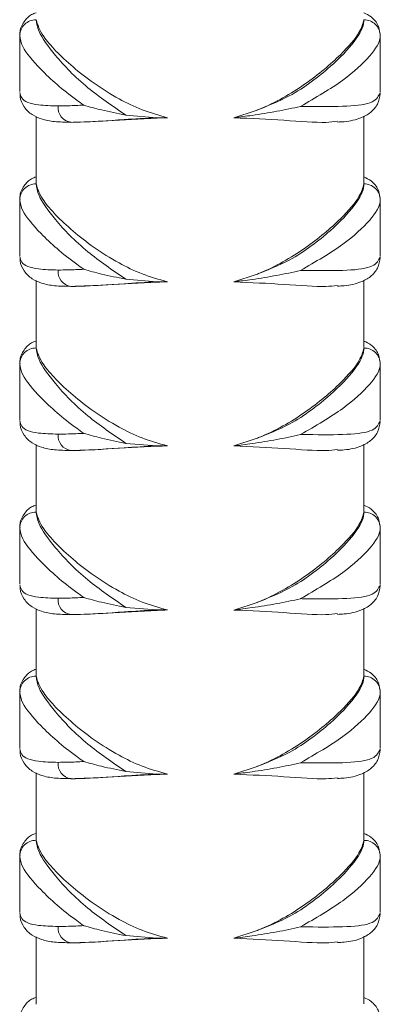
# Model space of a CAD drawing. Header units: millimetres. Extents: x 0 to 210, y 0 to 297.
# Tile 14 of 17: x 123.14 to 130.47, y 185.03 to 205.03. Entities that reach past the tile are written whole.
import ezdxf

# ---------------------------------------------------------------- set-up
doc = ezdxf.new("R2010")
doc.units = ezdxf.units.MM

msp = doc.modelspace()

# ---------------------------------------------------------------- linework, layer by layer
at = {"color": 7, "linetype": 'Continuous', "lineweight": 15}
for p, q in [((123.14, 204.694), (123.14, 203.571)), ((130.473, 203.569), (130.473, 204.696)), ((123.473, 203.067), (123.473, 201.701)), ((125.299, 203.094), (125.926, 203.042)), ((126.143, 203.042), (125.926, 203.042)), ((127.496, 203.041), (127.948, 203.189)), ((130.14, 201.707), (130.14, 203.074)), ((123.14, 201.36), (123.14, 200.237)), ((130.473, 200.235), (130.473, 201.363)), ((127.496, 199.707), (127.948, 199.856)), ((123.473, 199.734), (123.473, 198.368)), ((125.299, 199.76), (125.926, 199.708)), ((126.143, 199.708), (125.926, 199.708)), ((130.14, 198.374), (130.14, 199.741)), ((123.14, 198.027), (123.14, 196.904)), ((130.473, 196.902), (130.473, 198.029)), ((123.473, 196.401), (123.473, 195.035)), ((125.299, 196.427), (125.926, 196.375)), ((127.496, 196.374), (127.948, 196.523)), ((130.14, 195.04), (130.14, 196.407)), ((126.143, 196.375), (125.926, 196.375)), ((123.14, 194.694), (123.14, 193.571)), ((130.473, 193.569), (130.473, 194.696)), ((123.473, 193.067), (123.473, 191.701)), ((125.299, 193.094), (125.926, 193.042)), ((126.143, 193.042), (125.926, 193.042)), ((127.496, 193.041), (127.948, 193.189)), ((130.14, 191.707), (130.14, 193.074)), ((123.14, 191.36), (123.14, 190.237)), ((130.473, 190.235), (130.473, 191.363)), ((127.496, 189.707), (127.948, 189.856)), ((123.473, 189.734), (123.473, 188.368)), ((125.299, 189.76), (125.926, 189.708)), ((126.143, 189.708), (125.926, 189.708)), ((130.14, 188.374), (130.14, 189.741)), ((123.14, 188.027), (123.14, 186.904)), ((130.473, 186.902), (130.473, 188.029)), ((123.473, 186.401), (123.473, 185.035)), ((125.299, 186.427), (125.926, 186.375)), ((127.496, 186.374), (127.948, 186.523)), ((130.14, 185.04), (130.14, 186.407)), ((126.143, 186.375), (125.926, 186.375))]:
    msp.add_line(p, q, dxfattribs=at)
for centre, radius, start, end in [((123.467, 204.703), 0.327, 88.8324, 179.2386), ((130.146, 204.703), 0.327, 0.7441, 91.1869), ((124.223, 203.249), 0.304, 174.0214, 262.3965), ((123.467, 201.37), 0.327, 88.8324, 179.2386), ((130.146, 201.37), 0.327, 0.7441, 91.1869), ((124.223, 199.915), 0.304, 174.0214, 262.3965), ((123.467, 198.037), 0.327, 88.8324, 179.2386), ((130.146, 198.036), 0.327, 0.7441, 91.1869), ((124.223, 196.582), 0.304, 174.0214, 262.3965), ((123.467, 194.703), 0.327, 88.8324, 179.2386), ((130.146, 194.703), 0.327, 0.7441, 91.1869), ((124.223, 193.249), 0.304, 174.0214, 262.3965), ((123.467, 191.37), 0.327, 88.8324, 179.2386), ((130.146, 191.37), 0.327, 0.7441, 91.1869), ((124.223, 189.915), 0.304, 174.0214, 262.3965), ((123.467, 188.037), 0.327, 88.8324, 179.2386), ((130.146, 188.036), 0.327, 0.7441, 91.1869), ((124.223, 186.582), 0.304, 174.0214, 262.3965)]:
    msp.add_arc(centre, radius, start, end, dxfattribs=at)
for points, knots in [([(123.473, 205.172), (123.443, 205.161), (123.35, 205.129), (123.214, 204.994), (123.138, 204.822), (123.145, 204.733), (123.147, 204.715)], [0, 0, 0, 0, 0.172748, 0.525383, 0.905204, 1, 1, 1, 1]), ([(123.473, 205.03), (123.484, 204.956), (123.513, 204.771), (123.851, 204.301), (124.441, 203.678), (125.028, 203.278), (125.299, 203.094)], [0, 0, 0, 0, 0.1748882, 0.441937, 0.7425757, 1, 1, 1, 1]), ([(126.143, 203.042), (125.968, 203.091), (125.618, 203.191), (125.116, 203.438), (124.64, 203.737), (124.209, 204.076), (123.864, 204.4), (123.561, 204.75), (123.506, 204.926), (123.473, 205.03)], [0, 0, 0, 0, 0.1131445, 0.2265617, 0.3669532, 0.5074337, 0.6494729, 0.7913937, 1, 1, 1, 1]), ([(127.948, 203.189), (128.181, 203.281), (128.596, 203.445), (129.083, 203.771), (129.562, 204.158), (129.988, 204.609), (130.14, 204.906), (130.139, 205.018), (130.139, 205.03)], [0, 0, 0, 0, 0.17711, 0.317087, 0.461064, 0.713407, 0.969365, 1, 1, 1, 1]), ([(130.139, 205.03), (130.117, 204.949), (130.066, 204.763), (129.671, 204.303), (128.991, 203.727), (128.332, 203.34), (127.965, 203.196), (127.948, 203.189)], [0, 0, 0, 0, 0.184554, 0.429543, 0.717066, 0.986978, 1, 1, 1, 1]), ([(130.461, 204.756), (130.454, 204.808), (130.436, 204.937), (130.303, 205.095), (130.19, 205.148), (130.14, 205.171)], [0, 0, 0, 0, 0.280535, 0.681711, 1, 1, 1, 1]), ([(124.442, 203.297), (124.394, 203.331), (124.048, 203.576), (123.552, 204.014), (123.184, 204.462), (123.152, 204.638), (123.14, 204.708)], [0, 0, 0, 0, 0.061671, 0.441752, 0.779163, 1, 1, 1, 1]), ([(130.473, 204.707), (130.473, 204.696), (130.473, 204.59), (130.302, 204.309), (129.751, 203.793), (129.157, 203.449), (128.85, 203.272)], [0, 0, 0, 0, 0.037974, 0.354526, 0.667152, 1, 1, 1, 1]), ([(123.14, 203.556), (123.15, 203.516), (123.18, 203.389), (123.424, 203.294), (123.78, 203.284), (123.92, 203.28)], [0, 0, 0, 0, 0.21905, 0.693122, 1, 1, 1, 1]), ([(123.149, 203.536), (123.148, 203.514), (123.143, 203.422), (123.223, 203.248), (123.389, 203.092), (123.598, 203.002), (123.847, 202.954), (124.07, 202.951), (124.187, 202.949)], [0, 0, 0, 0, 0.052988, 0.216721, 0.386225, 0.555549, 0.766206, 1, 1, 1, 1]), ([(128.85, 203.272), (128.896, 203.271), (129.254, 203.269), (129.837, 203.265), (130.367, 203.333), (130.438, 203.484), (130.473, 203.556)], [0, 0, 0, 0, 0.0474865, 0.3716175, 0.6982678, 1, 1, 1, 1]), ([(129.599, 202.953), (129.645, 202.955), (129.831, 202.964), (130.042, 203.012), (130.274, 203.133), (130.433, 203.312), (130.457, 203.463), (130.469, 203.539)], [0, 0, 0, 0, 0.104443, 0.419112, 0.621024, 0.809522, 1, 1, 1, 1]), ([(123.92, 203.28), (123.989, 203.281), (124.148, 203.283), (124.336, 203.292), (124.442, 203.297)], [0, 0, 0, 0, 0.4330728, 1, 1, 1, 1]), ([(124.442, 203.297), (124.443, 203.296), (124.554, 203.263), (124.819, 203.191), (125.129, 203.128), (125.299, 203.094)], [0, 0, 0, 0, 0.003072, 0.456156, 1, 1, 1, 1]), ([(127.496, 203.041), (127.619, 203.056), (127.914, 203.094), (128.376, 203.17), (128.697, 203.236), (128.849, 203.271), (128.85, 203.272)], [0, 0, 0, 0, 0.260406, 0.623433, 0.997641, 1, 1, 1, 1]), ([(125.926, 203.042), (125.926, 203.042), (125.696, 203.031), (125.123, 202.996), (124.543, 202.952), (124.245, 202.948), (124.182, 202.947)], [0, 0, 0, 0, 0.000009, 0.333016, 0.858956, 1, 1, 1, 1]), ([(124.182, 202.947), (124.419, 202.955), (124.91, 202.972), (125.647, 203.024), (126.074, 203.039), (126.143, 203.042)], [0, 0, 0, 0, 0.439428, 0.910032, 1, 1, 1, 1]), ([(127.496, 203.041), (127.843, 203.025), (128.545, 202.994), (129.278, 202.929), (129.526, 202.959), (129.599, 202.968)], [0, 0, 0, 0, 0.408346, 0.826515, 1, 1, 1, 1]), ([(123.473, 201.839), (123.443, 201.828), (123.35, 201.796), (123.214, 201.661), (123.138, 201.489), (123.145, 201.4), (123.147, 201.382)], [0, 0, 0, 0, 0.172748, 0.525383, 0.905204, 1, 1, 1, 1]), ([(130.461, 201.422), (130.454, 201.475), (130.436, 201.603), (130.303, 201.762), (130.19, 201.815), (130.14, 201.838)], [0, 0, 0, 0, 0.280535, 0.681711, 1, 1, 1, 1]), ([(123.473, 201.697), (123.484, 201.623), (123.513, 201.437), (123.851, 200.968), (124.441, 200.344), (125.028, 199.945), (125.299, 199.76)], [0, 0, 0, 0, 0.1748882, 0.441937, 0.7425757, 1, 1, 1, 1]), ([(126.143, 199.708), (125.968, 199.758), (125.618, 199.857), (125.116, 200.105), (124.64, 200.404), (124.209, 200.743), (123.864, 201.066), (123.561, 201.417), (123.506, 201.592), (123.473, 201.697)], [0, 0, 0, 0, 0.1131445, 0.2265617, 0.3669532, 0.5074337, 0.6494729, 0.7913937, 1, 1, 1, 1]), ([(127.948, 199.856), (128.181, 199.948), (128.596, 200.112), (129.083, 200.438), (129.562, 200.825), (129.988, 201.276), (130.14, 201.573), (130.139, 201.684), (130.139, 201.696)], [0, 0, 0, 0, 0.17711, 0.317087, 0.461064, 0.713407, 0.969365, 1, 1, 1, 1]), ([(130.139, 201.696), (130.117, 201.616), (130.066, 201.429), (129.671, 200.97), (128.991, 200.394), (128.332, 200.007), (127.965, 199.863), (127.948, 199.856)], [0, 0, 0, 0, 0.184554, 0.429543, 0.717066, 0.986978, 1, 1, 1, 1]), ([(124.442, 199.963), (124.394, 199.998), (124.048, 200.243), (123.552, 200.681), (123.184, 201.129), (123.152, 201.305), (123.14, 201.374)], [0, 0, 0, 0, 0.061671, 0.441752, 0.779163, 1, 1, 1, 1]), ([(130.473, 201.374), (130.473, 201.363), (130.473, 201.257), (130.302, 200.976), (129.751, 200.46), (129.157, 200.116), (128.85, 199.938)], [0, 0, 0, 0, 0.037974, 0.354526, 0.667152, 1, 1, 1, 1]), ([(123.14, 200.223), (123.15, 200.183), (123.18, 200.056), (123.424, 199.961), (123.78, 199.951), (123.92, 199.947)], [0, 0, 0, 0, 0.21905, 0.693122, 1, 1, 1, 1]), ([(123.149, 200.203), (123.148, 200.18), (123.143, 200.089), (123.223, 199.914), (123.389, 199.758), (123.598, 199.669), (123.847, 199.62), (124.07, 199.617), (124.187, 199.616)], [0, 0, 0, 0, 0.052988, 0.216721, 0.386225, 0.555549, 0.766206, 1, 1, 1, 1]), ([(128.85, 199.938), (128.896, 199.938), (129.254, 199.935), (129.837, 199.932), (130.367, 199.999), (130.438, 200.15), (130.473, 200.223)], [0, 0, 0, 0, 0.0474865, 0.3716175, 0.6982678, 1, 1, 1, 1]), ([(129.599, 199.619), (129.645, 199.622), (129.831, 199.631), (130.042, 199.679), (130.274, 199.8), (130.433, 199.979), (130.457, 200.13), (130.469, 200.206)], [0, 0, 0, 0, 0.104443, 0.419112, 0.621024, 0.809522, 1, 1, 1, 1]), ([(123.92, 199.947), (123.989, 199.948), (124.148, 199.949), (124.336, 199.958), (124.442, 199.963)], [0, 0, 0, 0, 0.4330728, 1, 1, 1, 1]), ([(124.442, 199.963), (124.443, 199.963), (124.554, 199.93), (124.819, 199.858), (125.129, 199.795), (125.299, 199.76)], [0, 0, 0, 0, 0.003072, 0.456156, 1, 1, 1, 1]), ([(127.496, 199.707), (127.619, 199.723), (127.914, 199.76), (128.376, 199.836), (128.697, 199.903), (128.849, 199.938), (128.85, 199.938)], [0, 0, 0, 0, 0.260406, 0.623433, 0.997641, 1, 1, 1, 1]), ([(125.926, 199.708), (125.926, 199.708), (125.696, 199.698), (125.123, 199.663), (124.543, 199.618), (124.245, 199.615), (124.182, 199.614)], [0, 0, 0, 0, 0.000009, 0.333016, 0.858956, 1, 1, 1, 1]), ([(124.182, 199.614), (124.419, 199.622), (124.91, 199.639), (125.647, 199.691), (126.074, 199.706), (126.143, 199.708)], [0, 0, 0, 0, 0.439428, 0.910032, 1, 1, 1, 1]), ([(127.496, 199.707), (127.843, 199.692), (128.545, 199.661), (129.278, 199.596), (129.526, 199.626), (129.599, 199.635)], [0, 0, 0, 0, 0.408346, 0.826515, 1, 1, 1, 1]), ([(123.473, 198.505), (123.443, 198.495), (123.35, 198.462), (123.214, 198.327), (123.138, 198.156), (123.145, 198.066), (123.147, 198.048)], [0, 0, 0, 0, 0.172748, 0.525383, 0.905204, 1, 1, 1, 1]), ([(130.461, 198.089), (130.454, 198.142), (130.436, 198.27), (130.303, 198.429), (130.19, 198.481), (130.14, 198.505)], [0, 0, 0, 0, 0.280535, 0.681711, 1, 1, 1, 1]), ([(123.473, 198.363), (123.484, 198.29), (123.513, 198.104), (123.851, 197.635), (124.441, 197.011), (125.028, 196.611), (125.299, 196.427)], [0, 0, 0, 0, 0.174888, 0.441937, 0.742576, 1, 1, 1, 1]), ([(126.143, 196.375), (125.968, 196.425), (125.618, 196.524), (125.116, 196.772), (124.64, 197.071), (124.209, 197.409), (123.864, 197.733), (123.561, 198.083), (123.506, 198.259), (123.473, 198.363)], [0, 0, 0, 0, 0.1131445, 0.2265617, 0.3669532, 0.5074337, 0.6494729, 0.7913937, 1, 1, 1, 1]), ([(127.948, 196.523), (128.181, 196.614), (128.596, 196.778), (129.083, 197.104), (129.562, 197.492), (129.988, 197.942), (130.14, 198.239), (130.139, 198.351), (130.139, 198.363)], [0, 0, 0, 0, 0.17711, 0.317087, 0.461064, 0.713407, 0.969365, 1, 1, 1, 1]), ([(130.139, 198.363), (130.117, 198.283), (130.066, 198.096), (129.671, 197.636), (128.991, 197.06), (128.332, 196.673), (127.965, 196.529), (127.948, 196.523)], [0, 0, 0, 0, 0.1845541, 0.4295431, 0.717066, 0.9869778, 1, 1, 1, 1]), ([(124.442, 196.63), (124.394, 196.664), (124.048, 196.91), (123.552, 197.347), (123.184, 197.796), (123.152, 197.971), (123.14, 198.041)], [0, 0, 0, 0, 0.061671, 0.4417524, 0.7791628, 1, 1, 1, 1]), ([(130.473, 198.041), (130.473, 198.029), (130.473, 197.924), (130.302, 197.642), (129.751, 197.126), (129.157, 196.782), (128.85, 196.605)], [0, 0, 0, 0, 0.037974, 0.354526, 0.667152, 1, 1, 1, 1]), ([(123.14, 196.889), (123.15, 196.849), (123.18, 196.723), (123.424, 196.627), (123.78, 196.618), (123.92, 196.614)], [0, 0, 0, 0, 0.21905, 0.693122, 1, 1, 1, 1]), ([(123.149, 196.87), (123.148, 196.847), (123.143, 196.755), (123.223, 196.581), (123.389, 196.425), (123.598, 196.336), (123.847, 196.287), (124.07, 196.284), (124.187, 196.283)], [0, 0, 0, 0, 0.052988, 0.216721, 0.386225, 0.555549, 0.766206, 1, 1, 1, 1]), ([(128.85, 196.605), (128.896, 196.605), (129.254, 196.602), (129.837, 196.598), (130.367, 196.666), (130.438, 196.817), (130.473, 196.89)], [0, 0, 0, 0, 0.047486, 0.371617, 0.698268, 1, 1, 1, 1]), ([(129.599, 196.286), (129.645, 196.288), (129.831, 196.297), (130.042, 196.345), (130.274, 196.467), (130.433, 196.645), (130.457, 196.796), (130.469, 196.872)], [0, 0, 0, 0, 0.104443, 0.419112, 0.621024, 0.809522, 1, 1, 1, 1]), ([(123.92, 196.614), (123.989, 196.614), (124.148, 196.616), (124.336, 196.625), (124.442, 196.63)], [0, 0, 0, 0, 0.4330728, 1, 1, 1, 1]), ([(124.442, 196.63), (124.443, 196.63), (124.554, 196.597), (124.819, 196.525), (125.129, 196.462), (125.299, 196.427)], [0, 0, 0, 0, 0.003072, 0.456156, 1, 1, 1, 1]), ([(127.496, 196.374), (127.619, 196.39), (127.914, 196.427), (128.376, 196.503), (128.697, 196.569), (128.849, 196.605), (128.85, 196.605)], [0, 0, 0, 0, 0.260406, 0.623433, 0.997641, 1, 1, 1, 1]), ([(125.926, 196.375), (125.926, 196.375), (125.696, 196.365), (125.123, 196.329), (124.543, 196.285), (124.245, 196.281), (124.182, 196.28)], [0, 0, 0, 0, 0.000009, 0.333016, 0.858956, 1, 1, 1, 1]), ([(124.182, 196.28), (124.419, 196.289), (124.91, 196.306), (125.647, 196.358), (126.074, 196.373), (126.143, 196.375)], [0, 0, 0, 0, 0.439428, 0.910032, 1, 1, 1, 1]), ([(127.496, 196.374), (127.843, 196.359), (128.545, 196.327), (129.278, 196.263), (129.526, 196.293), (129.599, 196.301)], [0, 0, 0, 0, 0.408346, 0.826515, 1, 1, 1, 1]), ([(123.473, 195.172), (123.443, 195.161), (123.35, 195.129), (123.214, 194.994), (123.138, 194.822), (123.145, 194.733), (123.147, 194.715)], [0, 0, 0, 0, 0.172748, 0.525383, 0.905204, 1, 1, 1, 1]), ([(123.473, 195.03), (123.484, 194.956), (123.513, 194.771), (123.851, 194.301), (124.441, 193.678), (125.028, 193.278), (125.299, 193.094)], [0, 0, 0, 0, 0.1748882, 0.441937, 0.7425757, 1, 1, 1, 1]), ([(126.143, 193.042), (125.968, 193.091), (125.618, 193.191), (125.116, 193.438), (124.64, 193.737), (124.209, 194.076), (123.864, 194.4), (123.561, 194.75), (123.506, 194.926), (123.473, 195.03)], [0, 0, 0, 0, 0.1131445, 0.2265617, 0.3669532, 0.5074337, 0.6494729, 0.7913937, 1, 1, 1, 1]), ([(127.948, 193.189), (128.181, 193.281), (128.596, 193.445), (129.083, 193.771), (129.562, 194.158), (129.988, 194.609), (130.14, 194.906), (130.139, 195.018), (130.139, 195.03)], [0, 0, 0, 0, 0.17711, 0.317087, 0.461064, 0.713407, 0.969365, 1, 1, 1, 1]), ([(130.139, 195.03), (130.117, 194.949), (130.066, 194.763), (129.671, 194.303), (128.991, 193.727), (128.332, 193.34), (127.965, 193.196), (127.948, 193.189)], [0, 0, 0, 0, 0.184554, 0.429543, 0.717066, 0.986978, 1, 1, 1, 1]), ([(130.461, 194.756), (130.454, 194.808), (130.436, 194.937), (130.303, 195.095), (130.19, 195.148), (130.14, 195.171)], [0, 0, 0, 0, 0.280535, 0.681711, 1, 1, 1, 1]), ([(124.442, 193.297), (124.394, 193.331), (124.048, 193.576), (123.552, 194.014), (123.184, 194.462), (123.152, 194.638), (123.14, 194.708)], [0, 0, 0, 0, 0.061671, 0.441752, 0.779163, 1, 1, 1, 1]), ([(130.473, 194.707), (130.473, 194.696), (130.473, 194.59), (130.302, 194.309), (129.751, 193.793), (129.157, 193.449), (128.85, 193.272)], [0, 0, 0, 0, 0.037974, 0.354526, 0.667152, 1, 1, 1, 1]), ([(123.14, 193.556), (123.15, 193.516), (123.18, 193.389), (123.424, 193.294), (123.78, 193.284), (123.92, 193.28)], [0, 0, 0, 0, 0.21905, 0.693122, 1, 1, 1, 1]), ([(123.149, 193.536), (123.148, 193.514), (123.143, 193.422), (123.223, 193.248), (123.389, 193.092), (123.598, 193.002), (123.847, 192.954), (124.07, 192.951), (124.187, 192.949)], [0, 0, 0, 0, 0.052988, 0.216721, 0.386225, 0.555549, 0.766206, 1, 1, 1, 1]), ([(128.85, 193.272), (128.896, 193.271), (129.254, 193.269), (129.837, 193.265), (130.367, 193.333), (130.438, 193.484), (130.473, 193.556)], [0, 0, 0, 0, 0.0474865, 0.3716175, 0.6982678, 1, 1, 1, 1]), ([(129.599, 192.953), (129.645, 192.955), (129.831, 192.964), (130.042, 193.012), (130.274, 193.133), (130.433, 193.312), (130.457, 193.463), (130.469, 193.539)], [0, 0, 0, 0, 0.104443, 0.419112, 0.621024, 0.809522, 1, 1, 1, 1]), ([(123.92, 193.28), (123.989, 193.281), (124.148, 193.283), (124.336, 193.292), (124.442, 193.297)], [0, 0, 0, 0, 0.4330728, 1, 1, 1, 1]), ([(124.442, 193.297), (124.443, 193.296), (124.554, 193.263), (124.819, 193.191), (125.129, 193.128), (125.299, 193.094)], [0, 0, 0, 0, 0.003072, 0.456156, 1, 1, 1, 1]), ([(127.496, 193.041), (127.619, 193.056), (127.914, 193.094), (128.376, 193.17), (128.697, 193.236), (128.849, 193.271), (128.85, 193.272)], [0, 0, 0, 0, 0.260406, 0.623433, 0.997641, 1, 1, 1, 1]), ([(125.926, 193.042), (125.926, 193.042), (125.696, 193.031), (125.123, 192.996), (124.543, 192.952), (124.245, 192.948), (124.182, 192.947)], [0, 0, 0, 0, 0.000009, 0.333016, 0.858956, 1, 1, 1, 1]), ([(124.182, 192.947), (124.419, 192.955), (124.91, 192.972), (125.647, 193.024), (126.074, 193.039), (126.143, 193.042)], [0, 0, 0, 0, 0.439428, 0.910032, 1, 1, 1, 1]), ([(127.496, 193.041), (127.843, 193.025), (128.545, 192.994), (129.278, 192.929), (129.526, 192.959), (129.599, 192.968)], [0, 0, 0, 0, 0.408346, 0.826515, 1, 1, 1, 1]), ([(123.473, 191.839), (123.443, 191.828), (123.35, 191.796), (123.214, 191.661), (123.138, 191.489), (123.145, 191.4), (123.147, 191.382)], [0, 0, 0, 0, 0.1727479, 0.5253829, 0.9052037, 1, 1, 1, 1]), ([(130.461, 191.422), (130.454, 191.475), (130.436, 191.603), (130.303, 191.762), (130.19, 191.815), (130.14, 191.838)], [0, 0, 0, 0, 0.280535, 0.681711, 1, 1, 1, 1]), ([(123.473, 191.697), (123.484, 191.623), (123.513, 191.437), (123.851, 190.968), (124.441, 190.344), (125.028, 189.945), (125.299, 189.76)], [0, 0, 0, 0, 0.1748882, 0.441937, 0.7425757, 1, 1, 1, 1]), ([(126.143, 189.708), (125.968, 189.758), (125.618, 189.857), (125.116, 190.105), (124.64, 190.404), (124.209, 190.743), (123.864, 191.066), (123.561, 191.417), (123.506, 191.592), (123.473, 191.697)], [0, 0, 0, 0, 0.1131445, 0.2265617, 0.3669532, 0.5074337, 0.6494729, 0.7913937, 1, 1, 1, 1]), ([(127.948, 189.856), (128.181, 189.948), (128.596, 190.112), (129.083, 190.438), (129.562, 190.825), (129.988, 191.276), (130.14, 191.573), (130.139, 191.684), (130.139, 191.696)], [0, 0, 0, 0, 0.17711, 0.317087, 0.461064, 0.713407, 0.969365, 1, 1, 1, 1]), ([(130.139, 191.696), (130.117, 191.616), (130.066, 191.429), (129.671, 190.97), (128.991, 190.394), (128.332, 190.007), (127.965, 189.863), (127.948, 189.856)], [0, 0, 0, 0, 0.184554, 0.429543, 0.717066, 0.986978, 1, 1, 1, 1]), ([(124.442, 189.963), (124.394, 189.998), (124.048, 190.243), (123.552, 190.681), (123.184, 191.129), (123.152, 191.305), (123.14, 191.374)], [0, 0, 0, 0, 0.061671, 0.441752, 0.779163, 1, 1, 1, 1]), ([(130.473, 191.374), (130.473, 191.363), (130.473, 191.257), (130.302, 190.976), (129.751, 190.46), (129.157, 190.116), (128.85, 189.938)], [0, 0, 0, 0, 0.037974, 0.354526, 0.667152, 1, 1, 1, 1]), ([(123.14, 190.223), (123.15, 190.183), (123.18, 190.056), (123.424, 189.961), (123.78, 189.951), (123.92, 189.947)], [0, 0, 0, 0, 0.21905, 0.693122, 1, 1, 1, 1]), ([(123.149, 190.203), (123.148, 190.18), (123.143, 190.089), (123.223, 189.914), (123.389, 189.758), (123.598, 189.669), (123.847, 189.62), (124.07, 189.617), (124.187, 189.616)], [0, 0, 0, 0, 0.052988, 0.216721, 0.386225, 0.555549, 0.766206, 1, 1, 1, 1]), ([(128.85, 189.938), (128.896, 189.938), (129.254, 189.935), (129.837, 189.932), (130.367, 189.999), (130.438, 190.15), (130.473, 190.223)], [0, 0, 0, 0, 0.0474865, 0.3716175, 0.6982678, 1, 1, 1, 1]), ([(129.599, 189.619), (129.645, 189.622), (129.831, 189.631), (130.042, 189.679), (130.274, 189.8), (130.433, 189.979), (130.457, 190.13), (130.469, 190.206)], [0, 0, 0, 0, 0.104443, 0.419112, 0.621024, 0.809522, 1, 1, 1, 1]), ([(123.92, 189.947), (123.989, 189.948), (124.148, 189.949), (124.336, 189.958), (124.442, 189.963)], [0, 0, 0, 0, 0.4330728, 1, 1, 1, 1]), ([(124.442, 189.963), (124.443, 189.963), (124.554, 189.93), (124.819, 189.858), (125.129, 189.795), (125.299, 189.76)], [0, 0, 0, 0, 0.003072, 0.456156, 1, 1, 1, 1]), ([(127.496, 189.707), (127.619, 189.723), (127.914, 189.76), (128.376, 189.836), (128.697, 189.903), (128.849, 189.938), (128.85, 189.938)], [0, 0, 0, 0, 0.260406, 0.623433, 0.997641, 1, 1, 1, 1]), ([(125.926, 189.708), (125.926, 189.708), (125.696, 189.698), (125.123, 189.663), (124.543, 189.618), (124.245, 189.615), (124.182, 189.614)], [0, 0, 0, 0, 0.000009, 0.333016, 0.858956, 1, 1, 1, 1]), ([(124.182, 189.614), (124.419, 189.622), (124.91, 189.639), (125.647, 189.691), (126.074, 189.706), (126.143, 189.708)], [0, 0, 0, 0, 0.439428, 0.910032, 1, 1, 1, 1]), ([(127.496, 189.707), (127.843, 189.692), (128.545, 189.661), (129.278, 189.596), (129.526, 189.626), (129.599, 189.635)], [0, 0, 0, 0, 0.408346, 0.826515, 1, 1, 1, 1]), ([(123.473, 188.505), (123.443, 188.495), (123.35, 188.462), (123.214, 188.327), (123.138, 188.156), (123.145, 188.066), (123.147, 188.048)], [0, 0, 0, 0, 0.172748, 0.525383, 0.905204, 1, 1, 1, 1]), ([(130.461, 188.089), (130.454, 188.142), (130.436, 188.27), (130.303, 188.429), (130.19, 188.481), (130.14, 188.505)], [0, 0, 0, 0, 0.280535, 0.681711, 1, 1, 1, 1]), ([(123.473, 188.363), (123.484, 188.29), (123.513, 188.104), (123.851, 187.635), (124.441, 187.011), (125.028, 186.611), (125.299, 186.427)], [0, 0, 0, 0, 0.174888, 0.441937, 0.742576, 1, 1, 1, 1]), ([(126.143, 186.375), (125.968, 186.425), (125.618, 186.524), (125.116, 186.772), (124.64, 187.071), (124.209, 187.409), (123.864, 187.733), (123.561, 188.083), (123.506, 188.259), (123.473, 188.363)], [0, 0, 0, 0, 0.1131445, 0.2265617, 0.3669532, 0.5074337, 0.6494729, 0.7913937, 1, 1, 1, 1]), ([(127.948, 186.523), (128.181, 186.614), (128.596, 186.778), (129.083, 187.104), (129.562, 187.492), (129.988, 187.942), (130.14, 188.239), (130.139, 188.351), (130.139, 188.363)], [0, 0, 0, 0, 0.17711, 0.317087, 0.461064, 0.713407, 0.969365, 1, 1, 1, 1]), ([(130.139, 188.363), (130.117, 188.283), (130.066, 188.096), (129.671, 187.636), (128.991, 187.06), (128.332, 186.673), (127.965, 186.529), (127.948, 186.523)], [0, 0, 0, 0, 0.184554, 0.429543, 0.717066, 0.986978, 1, 1, 1, 1]), ([(124.442, 186.63), (124.394, 186.664), (124.048, 186.91), (123.552, 187.347), (123.184, 187.796), (123.152, 187.971), (123.14, 188.041)], [0, 0, 0, 0, 0.061671, 0.441752, 0.779163, 1, 1, 1, 1]), ([(130.473, 188.041), (130.473, 188.029), (130.473, 187.924), (130.302, 187.642), (129.751, 187.126), (129.157, 186.782), (128.85, 186.605)], [0, 0, 0, 0, 0.0379738, 0.3545265, 0.6671521, 1, 1, 1, 1]), ([(123.14, 186.889), (123.15, 186.849), (123.18, 186.723), (123.424, 186.627), (123.78, 186.618), (123.92, 186.614)], [0, 0, 0, 0, 0.2190503, 0.6931223, 1, 1, 1, 1]), ([(123.149, 186.87), (123.148, 186.847), (123.143, 186.755), (123.223, 186.581), (123.389, 186.425), (123.598, 186.336), (123.847, 186.287), (124.07, 186.284), (124.187, 186.283)], [0, 0, 0, 0, 0.052988, 0.216721, 0.386225, 0.555549, 0.766206, 1, 1, 1, 1]), ([(128.85, 186.605), (128.896, 186.605), (129.254, 186.602), (129.837, 186.598), (130.367, 186.666), (130.438, 186.817), (130.473, 186.89)], [0, 0, 0, 0, 0.047486, 0.371617, 0.698268, 1, 1, 1, 1]), ([(129.599, 186.286), (129.645, 186.288), (129.831, 186.297), (130.042, 186.345), (130.274, 186.467), (130.433, 186.645), (130.457, 186.796), (130.469, 186.872)], [0, 0, 0, 0, 0.104443, 0.419112, 0.621024, 0.809522, 1, 1, 1, 1]), ([(123.92, 186.614), (123.989, 186.614), (124.148, 186.616), (124.336, 186.625), (124.442, 186.63)], [0, 0, 0, 0, 0.4330728, 1, 1, 1, 1]), ([(124.442, 186.63), (124.443, 186.63), (124.554, 186.597), (124.819, 186.525), (125.129, 186.462), (125.299, 186.427)], [0, 0, 0, 0, 0.003072, 0.456156, 1, 1, 1, 1]), ([(127.496, 186.374), (127.619, 186.39), (127.914, 186.427), (128.376, 186.503), (128.697, 186.569), (128.849, 186.605), (128.85, 186.605)], [0, 0, 0, 0, 0.260406, 0.623433, 0.997641, 1, 1, 1, 1]), ([(125.926, 186.375), (125.926, 186.375), (125.696, 186.365), (125.123, 186.329), (124.543, 186.285), (124.245, 186.281), (124.182, 186.28)], [0, 0, 0, 0, 0.000009, 0.333016, 0.858956, 1, 1, 1, 1]), ([(124.182, 186.28), (124.419, 186.289), (124.91, 186.306), (125.647, 186.358), (126.074, 186.373), (126.143, 186.375)], [0, 0, 0, 0, 0.439428, 0.910032, 1, 1, 1, 1]), ([(127.496, 186.374), (127.843, 186.359), (128.545, 186.327), (129.278, 186.263), (129.526, 186.293), (129.599, 186.301)], [0, 0, 0, 0, 0.408346, 0.826515, 1, 1, 1, 1]), ([(123.473, 185.172), (123.443, 185.161), (123.35, 185.129), (123.214, 184.994), (123.138, 184.822), (123.145, 184.733), (123.147, 184.715)], [0, 0, 0, 0, 0.1727479, 0.5253829, 0.9052037, 1, 1, 1, 1]), ([(130.461, 184.756), (130.454, 184.808), (130.436, 184.937), (130.303, 185.095), (130.19, 185.148), (130.14, 185.171)], [0, 0, 0, 0, 0.280535, 0.681711, 1, 1, 1, 1])]:
    msp.add_open_spline(points, degree=3, knots=knots, dxfattribs=at)

doc.saveas('drawing.dxf')
